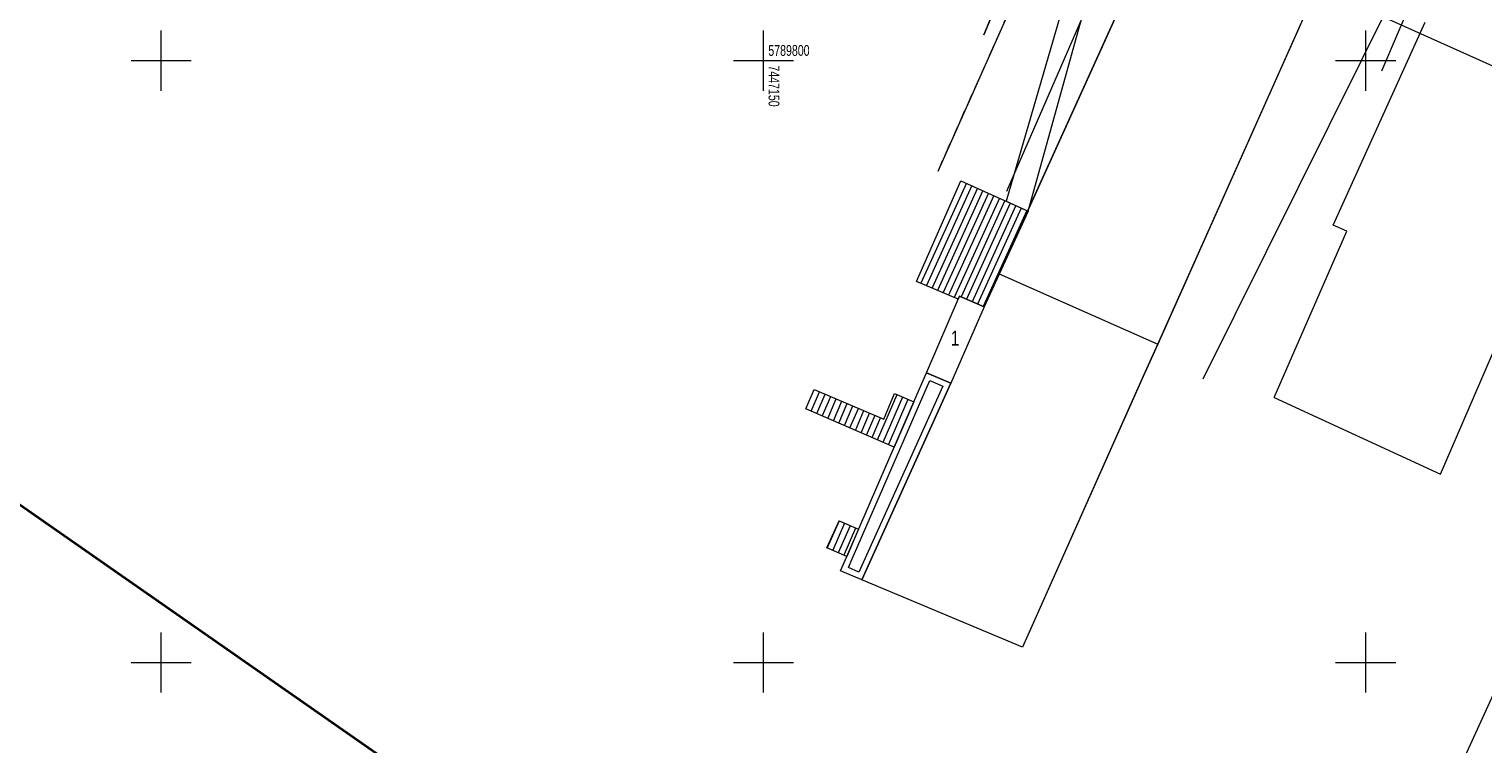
# Model space of a CAD drawing. Header units: metres. Extents: x -1013 to 1491425, y -5789533 to 1032.
# Tile 12 of 66: x -163 to -42, y -92 to -33. Entities that reach past the tile are written whole.
import ezdxf
from ezdxf.xclip import XClip

# ---------------------------------------------------------------- set-up
doc = ezdxf.new("R2010")
doc.units = ezdxf.units.M
doc.header["$MEASUREMENT"] = 0
doc.header["$XCLIPFRAME"] = 0
doc.linetypes.add('2_KTCR02', pattern=[1.5, 1, -0.5])
doc.linetypes.add('2_KTJZ01', pattern=[2, 1.5, -0.5])
doc.layers.add('700-L Mapa 1_500 dwg', color=7, linetype='Continuous')
for name, color, linetype, lineweight in [('703-L Płaszczyzny podejścia 2D3', 152, 'Continuous', 30), ('703-L Płaszczyzny podejścia 2D38', 171, 'Continuous', 35), ('713-L Obiekty-budynki1', 7, 'Continuous', 13), ('GN.6640.3638.2023_9_BUBZ_D_L_17', 9, 'Continuous', 18), ('GN.6640.3638.2023_9_EGBB_L_17', 9, 'Continuous', 18), ('GN.6640.3638.2023_9_EGBC_E_T_07', 9, 'Continuous', 18), ('GN.6640.3638.2023_9_EGBC_L_07', 9, 'Continuous', 18), ('GN.6640.3638.2023_9_EGBE_L_07', 9, 'Continuous', 18), ('GN.6640.3638.2023_9_EGBE_L_37', 9, 'Continuous', 18), ('GN.6640.3638.2023_9_EGBE_L_77', 9, 'Continuous', 18), ('GN.6640.3638.2023_9_KRZYZE_T_07', 9, 'Continuous', 18), ('GN.6640.3638.2023_9_KTCR_D_L_17', 9, 'Continuous', 18), ('GN.6640.3638.2023_9_KTJZ_D_L_07', 9, 'Continuous', 18), ('GN.6640.3638.2023_9_KTKR_D_L_07', 9, 'Continuous', 18), ('GN.6640.3638.2023_9_PODZIAL_SEKCYJNY_L_07', 9, 'Continuous', 18), ('GN.6640.3638.2023_9_SUPE_D_L_31', 9, 'Continuous', 18), ('GN.6640.3638.2023_9_SUPK_D_L_434', 9, 'Continuous', 18), ('GN.6640.3638.2023_9_ZAKRES_L_03', 9, 'Continuous', 18)]:
    doc.layers.add(name, color=color, linetype=linetype, lineweight=lineweight)
doc.styles.add('STYL_AUTOMATYCZNY_1', font='arial.ttf', dxfattribs={"width": 0.7})

# ---------------------------------------------------------------- blocks, each defined once
blk = doc.blocks.new('Rysunek_1_9', base_point=(-7447251.91, -5789835.33))
at = {"layer": 'GN.6640.3638.2023_9_BUBZ_D_L_17', "color": 9, "linetype": 'Continuous', "lineweight": 18}
blk.add_line((-87.42, -44.51), (-75.05, -16.73), dxfattribs=at)
at = {"layer": 'GN.6640.3638.2023_9_EGBB_L_17', "color": 9, "linetype": 'Continuous', "lineweight": 18}
for p, q in [((-83.59, -55.8), (-59.98, -3.7)), ((-54.63, -26.27), (-69.17, -58.87)), ((-54.61, -49), (-46.99, -32.14)), ((-45.71, -69.69), (-30.22, -33.73)), ((-53.49, -49.49), (-54.61, -49)), ((-59.52, -63.33), (-53.49, -49.49)), ((-88.37, -61.26), (-85.65, -54.91)), ((-85.65, -54.91), (-83.59, -55.8)), ((-69.17, -58.87), (-70.38, -61.56)), ((-86.35, -62.13), (-88.37, -61.26)), ((-93.74, -78.48), (-86.35, -62.13)), ((-70.38, -61.56), (-80.41, -84.06)), ((-59.52, -63.33), (-45.71, -69.69)), ((-80.41, -84.06), (-93.74, -78.48)), ((-52.21, -111.83), (-37.87, -80.41))]:
    blk.add_line(p, q, dxfattribs=at)
at = {"layer": 'GN.6640.3638.2023_9_EGBC_L_07', "color": 9, "linetype": 'Continuous', "lineweight": 18}
for p, q in [((-83.59, -55.8), (-59.98, -3.7)), ((-54.63, -26.27), (-69.18, -58.88)), ((-88.37, -61.26), (-85.65, -54.91)), ((-85.65, -54.91), (-83.59, -55.8)), ((-83.59, -55.8), (-86.35, -62.13)), ((-69.18, -58.88), (-70.38, -61.57)), ((-86.35, -62.13), (-88.37, -61.26)), ((-93.74, -78.48), (-86.35, -62.13)), ((-70.38, -61.57), (-80.41, -84.06)), ((-80.41, -84.06), (-93.74, -78.48))]:
    blk.add_line(p, q, dxfattribs=at)
at = {"layer": 'GN.6640.3638.2023_9_EGBE_L_07', "color": 9, "linetype": 'Continuous', "lineweight": 18}
for p, q in [((-89.42, -63.68), (-88.37, -61.26)), ((-88.37, -61.26), (-86.35, -62.13)), ((-87.01, -62.38), (-93.99, -77.82)), ((-86.35, -62.13), (-93.74, -78.48)), ((-88.96, -63.88), (-88.11, -61.91)), ((-88.11, -61.91), (-87.01, -62.38)), ((-90.34, -65.79), (-89.42, -63.68)), ((-89.88, -65.99), (-88.96, -63.88)), ((-91.06, -67.44), (-90.34, -65.79)), ((-90.6, -67.64), (-89.88, -65.99)), ((-95, -76.52), (-91.06, -67.44)), ((-94.54, -76.72), (-90.6, -67.64)), ((-95.52, -77.71), (-95, -76.52)), ((-94.86, -77.45), (-94.54, -76.72)), ((-93.74, -78.48), (-95.52, -77.71)), ((-93.99, -77.82), (-94.86, -77.45))]:
    blk.add_line(p, q, dxfattribs=at)
at = {"layer": 'GN.6640.3638.2023_9_EGBE_L_37', "color": 9, "linetype": 'Continuous', "lineweight": 18}
for p, q in [((-89.21, -53.67), (-85.52, -45.31)), ((-85.06, -45.51), (-88.84, -53.83)), ((-84.61, -45.72), (-88.38, -54.02)), ((-85.52, -45.31), (-79.95, -47.84)), ((-85.52, -45.31), (-85.52, -45.31)), ((-84.15, -45.93), (-87.92, -54.22)), ((-83.7, -46.13), (-87.46, -54.42)), ((-83.24, -46.34), (-87, -54.61)), ((-82.79, -46.55), (-86.54, -54.81)), ((-82.33, -46.75), (-86.08, -55.01)), ((-81.88, -46.96), (-85.51, -54.97)), ((-81.42, -47.17), (-85.05, -55.16)), ((-80.97, -47.37), (-84.6, -55.36)), ((-80.51, -47.58), (-84.14, -55.56)), ((-80.06, -47.79), (-83.68, -55.76)), ((-79.95, -47.84), (-83.59, -55.8)), ((-85.75, -55.15), (-89.21, -53.67)), ((-85.65, -54.91), (-85.75, -55.15)), ((-83.59, -55.8), (-85.65, -54.91)), ((-98.4, -64.27), (-97.71, -62.66)), ((-97.71, -62.66), (-91.91, -65.12)), ((-97.95, -64.46), (-97.25, -62.85)), ((-97.49, -64.66), (-96.79, -63.05)), ((-97.03, -64.86), (-96.33, -63.24)), ((-96.57, -65.06), (-95.87, -63.44)), ((-96.11, -65.26), (-95.41, -63.63)), ((-95.65, -65.45), (-94.95, -63.83)), ((-92.44, -66.84), (-90.81, -63.07)), ((-91.98, -67.04), (-90.35, -63.27)), ((-91.91, -65.12), (-91.03, -62.98)), ((-91.52, -67.24), (-89.89, -63.47)), ((-91.06, -67.44), (-89.43, -63.67)), ((-89.42, -63.68), (-91.06, -67.44)), ((-91.03, -62.98), (-89.42, -63.68)), ((-91.06, -67.44), (-98.4, -64.27)), ((-95.19, -65.65), (-94.49, -64.02)), ((-94.73, -65.85), (-94.03, -64.22)), ((-94.27, -66.05), (-93.57, -64.41)), ((-93.81, -66.25), (-93.11, -64.61)), ((-93.35, -66.45), (-92.65, -64.8)), ((-92.9, -66.64), (-92.19, -65)), ((-96.65, -75.8), (-95.64, -73.57)), ((-95.64, -73.57), (-96.62, -75.81)), ((-95.64, -73.57), (-94.03, -74.27)), ((-95.18, -73.77), (-96.16, -76.01)), ((-94.72, -73.97), (-95.7, -76.21)), ((-94.26, -74.17), (-95.24, -76.41)), ((-94.03, -74.27), (-95, -76.52)), ((-95, -76.52), (-96.65, -75.8))]:
    blk.add_line(p, q, dxfattribs=at)
at = {"layer": 'GN.6640.3638.2023_9_EGBE_L_77', "color": 9, "linetype": 'Continuous', "lineweight": 18}
for p, q in [((-76.71, -29.64), (-81.76, -47.02)), ((-79.95, -47.84), (-75.04, -30.16)), ((-81.76, -47.02), (-79.95, -47.84))]:
    blk.add_line(p, q, dxfattribs=at)
at = {"layer": 'GN.6640.3638.2023_9_KTCR_D_L_17', "color": 9, "linetype": '2_KTCR02', "lineweight": 18}
blk.add_line((-87.42, -44.51), (-75.05, -16.73), dxfattribs=at)
at = {"layer": 'GN.6640.3638.2023_9_KTJZ_D_L_07', "color": 9, "linetype": '2_KTJZ01', "lineweight": 18}
blk.add_line((-83.63, -33.18), (-76.41, -16.19), dxfattribs=at)
at = {"layer": 'GN.6640.3638.2023_9_KTKR_D_L_07', "color": 9, "linetype": 'Continuous', "lineweight": 18}
blk.add_line((-76.41, -16.19), (-83.63, -33.18), dxfattribs=at)
at = {"layer": 'GN.6640.3638.2023_9_PODZIAL_SEKCYJNY_L_07', "color": 9, "linetype": 'Continuous', "lineweight": 18}
for p, q in [((-151.91, -37.83), (-151.91, -32.83)), ((-101.91, -37.83), (-101.91, -32.83)), ((-51.91, -37.83), (-51.91, -32.83)), ((-154.41, -35.33), (-149.41, -35.33)), ((-104.41, -35.33), (-99.41, -35.33)), ((-54.41, -35.33), (-49.41, -35.33)), ((-151.91, -87.83), (-151.91, -82.83)), ((-101.91, -87.83), (-101.91, -82.83)), ((-51.91, -87.83), (-51.91, -82.83)), ((-154.41, -85.33), (-149.41, -85.33)), ((-104.41, -85.33), (-99.41, -85.33)), ((-54.41, -85.33), (-49.41, -85.33))]:
    blk.add_line(p, q, dxfattribs=at)
at = {"layer": 'GN.6640.3638.2023_9_SUPE_D_L_31', "color": 9, "linetype": 'Continuous', "lineweight": 18}
blk.add_line((-50.58, -36.18), (-46.99, -27.77), dxfattribs=at)
at = {"layer": 'GN.6640.3638.2023_9_SUPK_D_L_434', "color": 9, "linetype": 'Continuous', "lineweight": 18}
for p, q in [((-81.7, -46.19), (-61.69, -0.04)), ((-65.42, -61.78), (-49.01, -28.74))]:
    blk.add_line(p, q, dxfattribs=at)
at = {"layer": 'GN.6640.3638.2023_9_ZAKRES_L_03', "color": 9, "linetype": 'Continuous', "lineweight": 18}
blk.add_line((-159.09, 17.33), (139.72, -117.5), dxfattribs=at)
at = {"layer": 'GN.6640.3638.2023_9_EGBC_E_T_07', "color": 9, "linetype": 'Continuous', "lineweight": 18, "insert": (-86.34, -58.38), "char_height": 1.25, "attachment_point": 4, "style": 'STYL_AUTOMATYCZNY_1'}
blk.add_mtext('\\A1;{\\pql;\\fArial|b0|i0|c238|p0;\\W0.700000;1}', dxfattribs=at)
at = {"layer": 'GN.6640.3638.2023_9_KRZYZE_T_07', "color": 9, "linetype": 'Continuous', "lineweight": 18, "insert": (-101.51, -34.95), "char_height": 0.9, "attachment_point": 7, "style": 'STYL_AUTOMATYCZNY_1'}
blk.add_mtext('\\A1;{\\pql;\\fArial|b0|i0|c238|p0;\\W0.700000;5789800}', dxfattribs=at)
at = {"layer": 'GN.6640.3638.2023_9_KRZYZE_T_07', "color": 9, "linetype": 'Continuous', "lineweight": 18, "insert": (-101.5, -35.73), "char_height": 0.9, "attachment_point": 7, "rotation": 270, "style": 'STYL_AUTOMATYCZNY_1'}
blk.add_mtext('\\A1;{\\pql;\\fArial|b0|i0|c238|p0;\\W0.700000;7447150}', dxfattribs=at)

msp = doc.modelspace()

# ---------------------------------------------------------------- linework, layer by layer
at = {"layer": '703-L Płaszczyzny podejścia 2D3', "color": 152, "linetype": 'Continuous', "lineweight": 30}
msp.add_circle((8.227, 10.355), 1021.659, dxfattribs=at)
at = {"layer": '703-L Płaszczyzny podejścia 2D38', "color": 171, "linetype": 'Continuous', "lineweight": 35}
msp.add_line((-75.004, -134.078), (-425.915, 110.725), dxfattribs=at)
at = {"layer": '713-L Obiekty-budynki1', "color": 7, "linetype": 'Continuous', "lineweight": 13, "flags": 128}
msp.add_lwpolyline([(-82.342, -53.044), (-69.18, -58.877), (-54.63, -26.267), (-53.33, -26.817), (-51.97, -23.617), (-43.6, -27.167), (-30.22, -33.727), (-20.277, -38.121), (-20.042, -37.604), (-21.544, -36.921), (-17.97, -29.058), (-9.813, -32.766), (-13.622, -41.146), (-10.449, -42.589), (-4.28, -29.017), (-59.98, -3.697)], close=True, dxfattribs=at)

# ---------------------------------------------------------------- block references
at = {"layer": '700-L Mapa 1_500 dwg', "color": 52, "linetype": 'Continuous', "lineweight": 25}
ref = msp.add_blockref('Rysunek_1_9', (-7447251.91, -5789835.327), dxfattribs=at)
XClip(ref).set_block_clipping_path([(-263.024729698, -194.3328058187), (268.520270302, 207.6028993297)])

doc.saveas('drawing.dxf')
